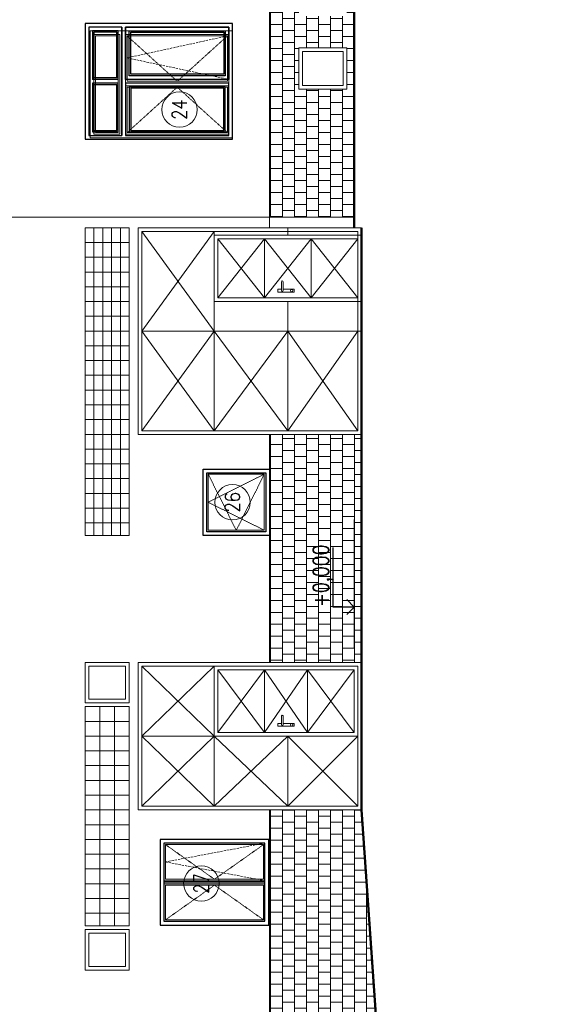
# Model space of a CAD drawing. Header units: millimetres. Extents: x -238874 to 551972, y -298952 to 658415.
# Tile 191 of 256: x 169288 to 176566, y 60025 to 73370. Entities that reach past the tile are written whole.
import ezdxf
from ezdxf.enums import TextEntityAlignment as Align

# ---------------------------------------------------------------- set-up
doc = ezdxf.new("R2010")
doc.units = ezdxf.units.MM
doc.header["$LTSCALE"] = 20
doc.linetypes.add('DASHED', pattern=[0.75, 0.5, -0.25])
doc.layers.add('00_HEDVIKA_DEMOLICE', color=2, linetype='Continuous', lineweight=30, transparency=0.3)
for name, color, linetype, lineweight in [('CKBUBLINY', 1, 'Continuous', 18), ('CKBUBLINY_POPIS', 3, 'Continuous', 25), ('CKOKNA', 30, 'Continuous', 18), ('CKTEXTY_MALE', 140, 'Continuous', 18), ('NOSNÉ', 8, 'Continuous', 50), ('PRUCHODY', 7, 'Continuous', 18)]:
    doc.layers.add(name, color=color, linetype=linetype, lineweight=lineweight)
doc.layers.add('CZ', color=255, linetype='Continuous')
doc.styles.get("Standard").update_dxf_attribs({"font": 'simplex.shx', "width": 0.8})
pattern_1 = [(90, (146681.69, 259028.03), (-162.56, 1e-14), []), (180, (146681.69, 259028.03), (-162.56, -81.28), [162.56, -162.56])]

# ---------------------------------------------------------------- blocks, each defined once
blk = doc.blocks.new('*U3610')
at = {"color": 0, "lineweight": -2}
for p, q in [((-900, 0), (-900, 900)), ((-900, 900), (0, 900)), ((-850, 850), (-50, 850)), ((-850, 490), (-850, 850)), ((-830, 830), (-70, 830)), ((-830, 510), (-830, 830)), ((-70, 830), (-70, 510)), ((-50, 850), (-50, 490)), ((0, 900), (0, 0)), ((-850, 410), (-850, 490)), ((-850, 50), (-850, 410)), ((-830, 390), (-830, 510)), ((-70, 510), (-70, 390)), ((-50, 490), (-50, 410)), ((-50, 410), (-50, 50)), ((-830, 70), (-830, 390)), ((-70, 390), (-70, 70)), ((0, 0), (-900, 0)), ((-50, 50), (-850, 50)), ((-70, 70), (-830, 70))]:
    blk.add_line(p, q, dxfattribs=at)
at = {"color": 0, "linetype": 'DASHED', "lineweight": -2}
for p, q in [((-450, 830), (-830, 70)), ((-70, 830), (-830, 450)), ((-70, 70), (-450, 830)), ((-830, 450), (-70, 70))]:
    blk.add_line(p, q, dxfattribs=at)
blk = doc.blocks.new('*U3508')
at = {"color": 0, "linetype": 'ByBlock', "lineweight": -2}
for p, q in [((1160, 1470), (0, 1470)), ((0, 1470), (0, 0)), ((1160, 0), (1160, 1470)), ((50, 1420), (50, 50)), ((560, 1420), (50, 1420)), ((70, 1400), (70, 1083)), ((295, 1400), (70, 1400)), ((315, 1400), (295, 1400)), ((540, 1400), (315, 1400)), ((540, 1083), (540, 1400)), ((600, 1420), (1110, 1420)), ((620, 1400), (845, 1400)), ((620, 1083), (620, 1400)), ((845, 1400), (865, 1400)), ((865, 1400), (1090, 1400)), ((1090, 1400), (1090, 1083)), ((1110, 1420), (1110, 50)), ((70, 1083), (70, 1063)), ((540, 1063), (540, 1083)), ((620, 1063), (620, 1083)), ((1090, 1083), (1090, 1063)), ((70, 1063), (70, 970)), ((70, 970), (70, 950)), ((70, 950), (70, 745)), ((540, 970), (540, 1063)), ((540, 950), (540, 970)), ((540, 745), (540, 950)), ((620, 970), (620, 1063)), ((620, 950), (620, 970)), ((620, 745), (620, 950)), ((1090, 1063), (1090, 970)), ((1090, 970), (1090, 950)), ((1090, 950), (1090, 745)), ((70, 745), (70, 725)), ((70, 725), (70, 520)), ((540, 725), (540, 745)), ((540, 520), (540, 725)), ((620, 725), (620, 745)), ((620, 520), (620, 725)), ((1090, 745), (1090, 725)), ((1090, 725), (1090, 520)), ((70, 520), (70, 500)), ((70, 500), (70, 408)), ((70, 408), (70, 388)), ((540, 500), (540, 520)), ((540, 408), (540, 500)), ((540, 388), (540, 408)), ((620, 500), (620, 520)), ((620, 408), (620, 500)), ((620, 388), (620, 408)), ((1090, 520), (1090, 500)), ((1090, 500), (1090, 408)), ((1090, 408), (1090, 388)), ((70, 388), (70, 70)), ((540, 70), (540, 388)), ((620, 70), (620, 388)), ((1090, 388), (1090, 70)), ((0, 0), (1160, 0)), ((50, 50), (560, 50)), ((70, 70), (295, 70)), ((295, 70), (315, 70)), ((315, 70), (540, 70)), ((1110, 50), (600, 50)), ((845, 70), (620, 70)), ((865, 70), (845, 70)), ((1090, 70), (865, 70))]:
    blk.add_line(p, q, dxfattribs=at)
at = {"color": 0, "linetype": 'DASHED', "lineweight": -2}
for p, q in [((540, 735), (70, 1400)), ((620, 735), (1090, 1400)), ((70, 70), (540, 735)), ((1090, 70), (620, 735))]:
    blk.add_line(p, q, dxfattribs=at)
at = {"color": 0, "linetype": 'ByBlock', "lineweight": -2, "ltscale": 10}
for p, q in [((560, 1420), (560, 50)), ((600, 1420), (600, 50))]:
    blk.add_line(p, q, dxfattribs=at)
blk = doc.blocks.new('*U3548')
at = {"color": 0, "linetype": 'ByBlock', "lineweight": -2}
for p, q in [((0, 1930), (0, 0)), ((1450, 1930), (0, 1930)), ((1450, 0), (1450, 1930)), ((50, 1450), (50, 50)), ((705, 1450), (50, 1450)), ((70, 1430), (70, 1105)), ((368, 1430), (70, 1430)), ((388, 1430), (368, 1430)), ((685, 1430), (388, 1430)), ((685, 1105), (685, 1430)), ((745, 1450), (1400, 1450)), ((765, 1430), (1063, 1430)), ((765, 1105), (765, 1430)), ((1063, 1430), (1083, 1430)), ((1083, 1430), (1380, 1430)), ((1380, 1430), (1380, 1105)), ((1400, 1450), (1400, 50)), ((70, 1105), (70, 1085)), ((70, 1085), (70, 990)), ((685, 1085), (685, 1105)), ((685, 990), (685, 1085)), ((765, 1085), (765, 1105)), ((765, 990), (765, 1085)), ((1380, 1105), (1380, 1085)), ((1380, 1085), (1380, 990)), ((70, 990), (70, 970)), ((70, 970), (70, 760)), ((685, 970), (685, 990)), ((685, 760), (685, 970)), ((765, 970), (765, 990)), ((765, 760), (765, 970)), ((1380, 990), (1380, 970)), ((1380, 970), (1380, 760)), ((70, 760), (70, 740)), ((70, 740), (70, 530)), ((685, 740), (685, 760)), ((685, 530), (685, 740)), ((765, 740), (765, 760)), ((765, 530), (765, 740)), ((1380, 760), (1380, 740)), ((1380, 740), (1380, 530)), ((70, 530), (70, 510)), ((70, 510), (70, 415)), ((70, 415), (70, 395)), ((685, 510), (685, 530)), ((685, 415), (685, 510)), ((685, 395), (685, 415)), ((765, 510), (765, 530)), ((765, 415), (765, 510)), ((765, 395), (765, 415)), ((1380, 530), (1380, 510)), ((1380, 510), (1380, 415)), ((1380, 415), (1380, 395)), ((70, 395), (70, 70)), ((685, 70), (685, 395)), ((765, 70), (765, 395)), ((1380, 395), (1380, 70)), ((0, 0), (1450, 0)), ((50, 50), (705, 50)), ((70, 70), (368, 70)), ((368, 70), (388, 70)), ((388, 70), (685, 70)), ((1400, 50), (745, 50)), ((1063, 70), (765, 70)), ((1083, 70), (1063, 70)), ((1380, 70), (1083, 70))]:
    blk.add_line(p, q, dxfattribs=at)
at = {"color": 0, "linetype": 'ByBlock', "lineweight": -2, "ltscale": 10}
for p, q in [((705, 1880), (745, 1880)), ((765, 1860), (685, 1860)), ((685, 1550), (765, 1550)), ((745, 1530), (705, 1530))]:
    blk.add_line(p, q, dxfattribs=at)
at = {"color": 0, "linetype": 'DASHED', "lineweight": -2}
for p, q in [((685, 750), (70, 1430)), ((765, 750), (1380, 1430)), ((70, 70), (685, 750)), ((1380, 70), (765, 750))]:
    blk.add_line(p, q, dxfattribs=at)
at = {"color": 0, "linetype": 'ByBlock', "lineweight": -2}
for points in [[(705, 1880), (50, 1880), (50, 1530), (705, 1530)], [(745, 1530), (1400, 1530), (1400, 1880), (745, 1880)], [(685, 1860), (70, 1860), (70, 1550), (685, 1550)], [(765, 1550), (1380, 1550), (1380, 1860), (765, 1860)]]:
    blk.add_lwpolyline(points, dxfattribs=at)
blk.add_lwpolyline([(705, 1450), (745, 1450), (745, 50), (705, 50)], close=True, dxfattribs=at)
blk = doc.blocks.new('CK_BUBBLE_1_0_0')
at = {"color": 0, "linetype": 'ByBlock', "lineweight": -2}
blk.add_circle((0, 0), 1, dxfattribs=at)

msp = doc.modelspace()

# ---------------------------------------------------------------- hatches: boundary and pattern name
at = {"layer": 'PRUCHODY'}
h = msp.add_hatch(dxfattribs=at)
h.set_pattern_fill('AR-B88,_O', color=256, scale=0.8, angle=90)
h.set_pattern_definition(pattern_1)
h.paths.add_polyline_path([(173824.982, 81290.047), (171808.971, 81290.047), (171855.785, 81247.217), (173737.963, 81247.217), (173737.963, 81177.217), (172674.982, 81177.217), (172674.982, 70692.03), (173824.982, 70692.03)])
h.paths.add_polyline_path([(173724.982, 74990.047), (173724.982, 74410.047), (173074.982, 74410.047), (173074.982, 74990.047)], flags=16)
h.paths.add_polyline_path([(173674.982, 74940.047), (173674.982, 74460.047), (173124.982, 74460.047), (173124.982, 74940.047)], flags=0)
h.paths.add_polyline_path([(173040.962, 76998.606), (173040.962, 76595.259, 0.06275549), (173090.962, 76601.803), (173090.962, 76992.062, 0.06275549)], flags=16)
h.paths.add_polyline_path([(173074.982, 77373.553), (173074.982, 77940.047), (173724.982, 77940.047), (173724.982, 77373.553)], flags=16)
h.paths.add_polyline_path([(173124.982, 77423.553), (173124.982, 77890.047), (173674.982, 77890.047), (173674.982, 77423.553)], flags=0)
h.paths.add_polyline_path([(173724.982, 73990.047), (173724.982, 73420.047), (173074.982, 73420.047), (173074.982, 73990.047)], flags=16)
h.paths.add_polyline_path([(173674.982, 73940.047), (173674.982, 73470.047), (173124.982, 73470.047), (173124.982, 73940.047)], flags=0)
h.paths.add_polyline_path([(173074.982, 78400.047), (173074.982, 78960.047), (173724.982, 78960.047), (173724.982, 78400.047)], flags=16)
h.paths.add_polyline_path([(173124.982, 78450.047), (173124.982, 78910.047), (173674.982, 78910.047), (173674.982, 78450.047)], flags=0)
h.paths.add_polyline_path([(173724.982, 72990.047), (173724.982, 72430.047), (173074.982, 72430.047), (173074.982, 72990.047)], flags=16)
h.paths.add_polyline_path([(173674.982, 72940.047), (173674.982, 72480.047), (173124.982, 72480.047), (173124.982, 72940.047)], flags=0)
h.paths.add_polyline_path([(173074.982, 79440.047), (173074.982, 79990.047), (173724.982, 79990.047), (173724.982, 79440.047)], flags=16)
h.paths.add_polyline_path([(173124.982, 79490.047), (173124.982, 79940.047), (173674.982, 79940.047), (173674.982, 79490.047)], flags=0)
h.paths.add_polyline_path([(173040.962, 80641.713), (173040.962, 80238.367, 0.06275549), (173090.962, 80244.91), (173090.962, 80635.169, 0.06275549)], flags=16)

# ---------------------------------------------------------------- linework, layer by layer
at = {"layer": '00_HEDVIKA_DEMOLICE'}
for p, q in [((170174.982, 73320.047), (170174.982, 71750.047)), ((170174.982, 73320.047), (170174.982, 71750.047)), ((170174.982, 73320.047), (170174.982, 71750.047)), ((172174.982, 73320.047), (170174.982, 73320.047)), ((170224.982, 73270.047), (170224.982, 71800.047)), ((170224.982, 73270.047), (170224.982, 71800.047)), ((170674.982, 73270.047), (170224.982, 73270.047)), ((170674.982, 73270.047), (170224.982, 73270.047)), ((170674.982, 73270.047), (170674.982, 71800.047)), ((170674.982, 71800.047), (170674.982, 73270.047)), ((170724.982, 72560.047), (170724.982, 73270.047)), ((170724.982, 73270.047), (170724.982, 72560.047)), ((172124.982, 73270.047), (170724.982, 73270.047)), ((170724.982, 73270.047), (172124.982, 73270.047)), ((172124.982, 72560.047), (172124.982, 73270.047)), ((172124.982, 73270.047), (172124.982, 72560.047)), ((172174.982, 71750.047), (172174.982, 73320.047)), ((170274.982, 73220.047), (170274.982, 72560.047)), ((170624.982, 73220.047), (170274.982, 73220.047)), ((170294.982, 73200.047), (170294.982, 72580.047)), ((170604.982, 73200.047), (170294.982, 73200.047)), ((170604.982, 72580.047), (170604.982, 73200.047)), ((170624.982, 72560.047), (170624.982, 73220.047)), ((170774.982, 72610.047), (170774.982, 73220.047)), ((170774.982, 73220.047), (172074.982, 73220.047)), ((170794.982, 72630.047), (170794.982, 73200.047)), ((170794.982, 73200.047), (172054.982, 73200.047)), ((172054.982, 73200.047), (172054.982, 72630.047)), ((172074.982, 73220.047), (172074.982, 72610.047)), ((172074.982, 72610.047), (170774.982, 72610.047)), ((172054.982, 72630.047), (170794.982, 72630.047)), ((170624.982, 72560.047), (170274.982, 72560.047)), ((170274.982, 72510.047), (170274.982, 71850.047)), ((170624.982, 72510.047), (170274.982, 72510.047)), ((170604.982, 72580.047), (170294.982, 72580.047)), ((170294.982, 72490.047), (170294.982, 71870.047)), ((170294.982, 72490.047), (170604.982, 72490.047)), ((170604.982, 71870.047), (170604.982, 72490.047)), ((170624.982, 71850.047), (170624.982, 72510.047)), ((172124.982, 72560.047), (170724.982, 72560.047)), ((172124.982, 72560.047), (170724.982, 72560.047)), ((170724.982, 72510.047), (170724.982, 71800.047)), ((172124.982, 72510.047), (170724.982, 72510.047)), ((172124.982, 71800.047), (172124.982, 72510.047)), ((170774.982, 72460.047), (170774.982, 71850.047)), ((172074.982, 72460.047), (170774.982, 72460.047)), ((170794.982, 72440.047), (170794.982, 71870.047)), ((172054.982, 72440.047), (170794.982, 72440.047)), ((172054.982, 71870.047), (172054.982, 72440.047)), ((172074.982, 71850.047), (172074.982, 72460.047)), ((170224.982, 71800.047), (170674.982, 71800.047)), ((170224.982, 71800.047), (170674.982, 71800.047)), ((170274.982, 71850.047), (170624.982, 71850.047)), ((170294.982, 71870.047), (170604.982, 71870.047)), ((170724.982, 71800.047), (172124.982, 71800.047)), ((170774.982, 71850.047), (172074.982, 71850.047)), ((170794.982, 71870.047), (172054.982, 71870.047)), ((170174.982, 71750.047), (172174.982, 71750.047)), ((172614.982, 61680.047), (171244.982, 61680.047))]:
    msp.add_line(p, q, dxfattribs=at)
for points in [[(172664.982, 61100.047), (172664.982, 62260.047), (171194.982, 62260.047), (171194.982, 61100.047)], [(172614.982, 61150.047), (172614.982, 62210.047), (171244.982, 62210.047), (171244.982, 61150.047)]]:
    msp.add_lwpolyline(points, close=True, dxfattribs=at)
at = {"layer": 'CKOKNA', "linetype": 'DASHED', "ltscale": 3}
for p, q in [((172614.982, 62210.047), (171264.982, 61955.047)), ((171264.982, 61955.047), (172614.982, 61700.047))]:
    msp.add_line(p, q, dxfattribs=at)
msp.add_lwpolyline([(172104.982, 73150.047), (170744.982, 72852.547), (172124.982, 72560.047)], dxfattribs=at)
at = {"layer": 'CZ', "color": 7}
for p, q in [((173540.007, 65410.047), (173540.007, 66214.972)), ((173824.982, 65410.047), (173540.007, 65410.047)), ((173824.982, 65410.047), (173722.809, 65510.554)), ((173824.982, 65410.047), (173722.809, 65309.54))]:
    msp.add_line(p, q, dxfattribs=at)
at = {"layer": 'NOSNÉ'}
for p, q in [((173824.982, 70550.047), (173824.982, 88149.992)), ((173924.982, 62660.047), (174134.982, 59660.047))]:
    msp.add_line(p, q, dxfattribs=at)
at = {"layer": 'PRUCHODY'}
for p, q in [((172674.982, 70550.047), (172674.982, 81177.217)), ((166161.125, 70692.03), (173824.982, 70692.03)), ((170774.982, 70550.047), (170174.982, 70550.047)), ((170944.982, 69150.047), (171924.982, 70500.047)), ((170944.982, 70500.047), (171924.982, 69150.047)), ((172924.982, 70450.047), (172924.982, 70550.047)), ((170774.982, 70350.047), (170174.982, 70350.047)), ((171974.982, 69600.047), (172607.982, 70400.047)), ((172607.982, 69600.047), (171974.982, 70400.047)), ((171974.982, 70400.047), (171974.982, 69600.047)), ((173874.982, 70400.047), (171974.982, 70400.047)), ((172607.982, 70400.047), (173241.982, 69600.047)), ((173241.982, 70400.047), (172607.982, 69600.047)), ((172607.982, 70400.047), (172607.982, 69600.047)), ((173241.982, 69600.047), (173874.982, 70400.047)), ((173874.982, 69600.047), (173241.982, 70400.047)), ((173241.982, 69600.047), (173241.982, 70400.047)), ((173874.982, 69600.047), (173874.982, 70400.047)), ((170774.982, 70150.047), (170174.982, 70150.047)), ((170774.982, 69950.047), (170174.982, 69950.047)), ((172838.962, 69697.772), (172838.962, 69818.705)), ((172859.922, 69818.705), (172859.922, 69818.705)), ((172859.922, 69697.772), (172859.922, 69818.705)), ((170774.982, 69750.047), (170174.982, 69750.047)), ((172838.962, 69717.772), (172789.441, 69717.772)), ((172789.441, 69677.772), (172789.441, 69717.772)), ((173009.441, 69677.772), (172789.441, 69677.772)), ((173009.441, 69717.772), (172859.922, 69717.772)), ((173009.441, 69677.772), (173009.441, 69717.772)), ((170774.982, 69550.047), (170174.982, 69550.047)), ((171974.982, 69600.047), (173874.982, 69600.047)), ((170774.982, 69350.047), (170174.982, 69350.047)), ((170774.982, 69150.047), (170174.982, 69150.047)), ((170944.982, 69150.047), (173924.982, 69150.047)), ((170774.982, 68950.047), (170174.982, 68950.047)), ((170774.982, 68750.047), (170174.982, 68750.047)), ((170774.982, 68550.047), (170174.982, 68550.047)), ((170774.982, 68350.047), (170174.982, 68350.047)), ((170774.982, 68150.047), (170174.982, 68150.047)), ((170774.982, 66750.047), (170174.982, 66750.047)), ((173824.982, 66597.114), (173824.982, 64848.189)), ((170774.982, 66550.047), (170174.982, 66550.047)), ((170774.982, 66380.047), (170174.982, 66380.047)), ((172674.982, 66380.047), (172674.982, 64660.047)), ((173924.982, 64660.047), (170894.982, 64660.047)), ((170894.982, 64660.047), (170894.982, 62660.047)), ((171924.982, 64610.047), (170944.982, 63660.047)), ((171924.982, 63660.047), (170944.982, 64610.047)), ((171924.982, 63660.047), (171924.982, 64610.047)), ((171974.982, 63708.819), (172607.982, 64560.047)), ((172607.982, 63708.819), (171974.982, 64560.047)), ((172607.982, 64560.047), (173190.754, 63708.819)), ((173190.754, 64560.047), (172607.982, 63708.819)), ((172607.982, 63708.819), (172607.982, 64560.047)), ((173190.754, 63708.819), (173823.754, 64560.047)), ((173823.754, 63708.819), (173190.754, 64560.047)), ((173190.754, 63708.819), (173190.754, 64560.047)), ((170774.982, 64060.047), (170174.982, 64060.047)), ((170174.982, 64060.047), (170174.982, 61090.047)), ((170374.982, 64060.047), (170374.982, 61090.047)), ((170574.982, 64060.047), (170574.982, 61090.047)), ((170774.982, 64060.047), (170774.982, 61090.047)), ((172838.962, 63813.433), (172838.962, 63934.366)), ((172859.922, 63934.366), (172859.922, 63934.366)), ((172859.922, 63813.433), (172859.922, 63934.366)), ((170774.982, 63860.047), (170174.982, 63860.047)), ((172838.962, 63833.433), (172789.441, 63833.433)), ((172789.441, 63793.433), (172789.441, 63833.433)), ((173009.441, 63793.433), (172789.441, 63793.433)), ((173009.441, 63833.433), (172859.922, 63833.433)), ((173009.441, 63793.433), (173009.441, 63833.433)), ((170774.982, 63660.047), (170174.982, 63660.047)), ((170944.982, 63660.047), (173874.982, 63660.047)), ((170944.982, 63660.047), (171924.982, 62710.047)), ((170944.982, 62710.047), (171924.982, 63660.047)), ((171924.982, 63660.047), (171924.982, 62710.047)), ((172924.982, 62710.047), (171924.982, 63660.047)), ((171924.982, 62710.047), (172924.982, 63660.047)), ((172924.982, 63660.047), (172924.982, 62710.047)), ((173874.982, 63660.047), (172924.982, 62710.047)), ((172924.982, 63660.047), (173874.982, 62710.047)), ((170774.982, 63460.047), (170174.982, 63460.047)), ((170774.982, 63260.047), (170174.982, 63260.047)), ((170774.982, 63060.047), (170174.982, 63060.047)), ((170774.982, 62860.047), (170174.982, 62860.047)), ((170774.982, 62660.047), (170174.982, 62660.047)), ((173924.982, 62660.047), (170894.982, 62660.047)), ((172674.982, 62660.047), (172674.982, 57780.047)), ((170774.982, 62460.047), (170174.982, 62460.047)), ((170774.982, 62260.047), (170174.982, 62260.047)), ((170774.982, 62060.047), (170174.982, 62060.047)), ((170774.982, 61860.047), (170174.982, 61860.047)), ((170774.982, 61660.047), (170174.982, 61660.047)), ((170774.982, 61460.047), (170174.982, 61460.047)), ((170774.982, 61260.047), (170174.982, 61260.047)), ((170774.982, 61090.047), (170174.982, 61090.047)), ((170174.982, 61040.047), (170174.982, 60490.047)), ((170774.982, 61040.047), (170774.982, 60490.047)), ((170774.982, 60490.047), (170174.982, 60490.047))]:
    msp.add_line(p, q, dxfattribs=at)
for points in [[(173724.982, 72430.047), (173724.982, 72990.047), (173074.982, 72990.047), (173074.982, 72430.047)], [(173674.982, 72480.047), (173674.982, 72940.047), (173124.982, 72940.047), (173124.982, 72480.047)], [(173924.982, 69550.047), (173924.982, 70450.047), (171924.982, 70450.047), (171924.982, 69550.047)], [(170774.982, 64110.047), (170774.982, 64660.047), (170174.982, 64660.047), (170174.982, 64110.047)], [(170774.982, 64110.047), (170774.982, 64660.047), (170174.982, 64660.047), (170174.982, 64110.047)], [(170724.982, 64160.047), (170724.982, 64610.047), (170224.982, 64610.047), (170224.982, 64160.047)], [(170894.982, 62660.047), (170894.982, 64660.047), (173924.982, 64660.047), (173924.982, 62660.047)], [(170944.982, 62710.047), (170944.982, 64610.047), (173874.982, 64610.047), (173874.982, 62710.047)], [(173823.754, 63708.819), (173823.754, 64560.047), (171974.982, 64560.047), (171974.982, 63708.819)], [(172664.982, 61100.047), (172664.982, 62260.047), (171194.982, 62260.047), (171194.982, 61100.047)], [(170774.982, 61040.047), (170774.982, 60490.047), (170174.982, 60490.047), (170174.982, 61040.047)], [(170774.982, 61040.047), (170774.982, 60490.047), (170174.982, 60490.047), (170174.982, 61040.047)], [(170724.982, 60990.047), (170724.982, 60540.047), (170224.982, 60540.047), (170224.982, 60990.047)]]:
    msp.add_lwpolyline(points, close=True, dxfattribs=at)
msp.add_lwpolyline([(173823.754, 63708.819), (173823.754, 64560.047), (171974.982, 64560.047), (171974.982, 63708.819)], dxfattribs=at)
for centre in [(172976.894, 69697.812), (172976.894, 63813.473)]:
    msp.add_circle(centre, 16.88, dxfattribs=at)
for centre, start, end in [((172849.442, 69818.705), 0, 180), ((172849.442, 69697.772), 180, 0), ((172849.442, 63934.366), 0, 180), ((172849.442, 63813.433), 180, 0)]:
    msp.add_arc(centre, 10.48, start, end, dxfattribs=at)

# ---------------------------------------------------------------- block references
at = {"layer": 'CKBUBLINY'}
ref = msp.add_blockref('CK_BUBBLE_1_0_0', (171455.631, 72151.829), dxfattribs=dict(at, xscale=240, yscale=240, zscale=240, rotation=90))
ref.add_attrib('NUM1', '24', dxfattribs={"layer": 'CKBUBLINY_POPIS', "height": 200, "rotation": 90, "width": 0.8, "flags": 8}).set_placement((171455.631, 72151.829), align=Align.MIDDLE_CENTER)
ref = msp.add_blockref('CK_BUBBLE_1_0_0', (171751.792, 61662.742, 90), dxfattribs=dict(at, xscale=240, yscale=240, zscale=240, rotation=90))
ref.add_attrib('NUM1', '27', dxfattribs={"layer": 'CKBUBLINY_POPIS', "height": 200, "rotation": 90, "width": 0.8, "flags": 8}).set_placement((171751.792, 61662.742, 90), align=Align.MIDDLE_CENTER)
at = {"layer": 'CKOKNA', "rotation": 90}
msp.add_blockref('*U3548', (172174.982, 71770.047), dxfattribs=at)

# ---------------------------------------------------------------- texts
at = {"layer": 'CKTEXTY_MALE', "insert": (84669.249, 67875.278), "char_height": 200, "width": 2401.21613, "attachment_point": 1, "bg_fill": 3, "box_fill_scale": 1.5, "bg_fill_color": 256, "bg_fill_transparency": 0}
msp.add_mtext('\\pi153.6;OCELOVÝ PŘEKLAD \\P\\pi603.12;3*IPE160-3810', dxfattribs=at)
at = {"layer": 'CZ', "color": 7, "insert": (173266.959, 65409.362), "char_height": 212.5, "width": 939.6, "attachment_point": 1, "rotation": 90}
msp.add_mtext('+0,000', dxfattribs=at)

# ---------------------------------------------------------------- next in the draw order: hatches: boundary and pattern name
at = {"layer": 'PRUCHODY'}
h = msp.add_hatch(dxfattribs=at)
h.set_pattern_fill('AR-B88,_O', color=256, scale=0.8, angle=90)
h.set_pattern_definition(pattern_1)
h.paths.add_polyline_path([(172674.982, 64660.047), (173924.982, 64660.047), (173924.982, 67750.047), (172674.982, 67750.047), (172674.982, 67280.047), (172674.982, 66380.047)])
h.paths.add_polyline_path([(173924.982, 62660.047), (172674.982, 62660.047), (172674.982, 59448.043), (173956.982, 59448.043), (173956.982, 59660.047), (174134.982, 59660.047)])
h.paths.add_polyline_path([(173422.982, 58670.047), (173600.982, 58670.047), (173600.982, 59000.047), (173778.982, 59000.047), (173778.982, 59330.047), (173956.982, 59330.047), (173956.982, 59398.043), (172674.982, 59398.043), (172674.982, 57780.047), (173064.982, 57780.047), (173064.982, 58010.047), (173243.982, 58010.047), (173243.982, 58340.047), (173422.982, 58340.047)])
h.paths.add_polyline_path([(173213.834, 65356.237), (173213.834, 66227.487), (173568.001, 66227.487), (173568.001, 65356.237)], flags=24)

# ---------------------------------------------------------------- next in the draw order: linework, layer by layer
at = {"layer": '00_HEDVIKA_DEMOLICE'}
for points in [[(171774.982, 66380.047), (171774.982, 67280.047), (172674.982, 67280.047), (172674.982, 66380.047)], [(171824.982, 66430.047), (171824.982, 67230.047), (172624.982, 67230.047), (172624.982, 66430.047)]]:
    msp.add_lwpolyline(points, close=True, dxfattribs=at)
at = {"layer": 'NOSNÉ'}
msp.add_line((173924.982, 70550.047), (173924.982, 62660.047), dxfattribs=at)
at = {"layer": 'PRUCHODY'}
for p, q in [((170174.982, 66380.047), (170174.982, 70550.047)), ((170174.982, 70550.047), (170174.982, 66380.047)), ((170294.982, 70550.047), (170294.982, 66380.047)), ((170414.982, 70550.047), (170414.982, 66380.047)), ((170534.982, 70550.047), (170534.982, 66380.047)), ((170654.982, 70550.047), (170654.982, 66380.047)), ((170774.982, 70550.047), (170774.982, 66380.047)), ((171924.982, 67800.047), (171924.982, 70500.047)), ((172924.982, 67800.047), (172924.982, 69550.047)), ((171924.982, 69150.047), (170944.982, 67800.047)), ((171924.982, 67800.047), (170944.982, 69150.047)), ((172924.982, 69150.047), (171924.982, 67800.047)), ((171924.982, 69150.047), (172924.982, 67800.047)), ((173874.982, 67800.047), (172924.982, 69150.047)), ((172924.982, 67800.047), (173874.982, 69150.047)), ((170774.982, 67950.047), (170174.982, 67950.047)), ((170774.982, 67750.047), (170174.982, 67750.047)), ((172674.982, 67280.047), (172674.982, 67750.047)), ((170774.982, 67550.047), (170174.982, 67550.047)), ((170774.982, 67350.047), (170174.982, 67350.047)), ((170774.982, 67150.047), (170174.982, 67150.047)), ((170774.982, 66950.047), (170174.982, 66950.047))]:
    msp.add_line(p, q, dxfattribs=at)
for points in [[(173924.982, 67750.047), (173924.982, 70550.047), (170894.982, 70550.047), (170894.982, 67750.047)], [(173874.982, 67800.047), (173874.982, 70500.047), (170944.982, 70500.047), (170944.982, 67800.047)]]:
    msp.add_lwpolyline(points, close=True, dxfattribs=at)

# ---------------------------------------------------------------- next in the draw order: block references
at = {"layer": 'CKBUBLINY'}
ref = msp.add_blockref('CK_BUBBLE_1_0_0', (172174.982, 66830.049, 90), dxfattribs=dict(at, xscale=240, yscale=240, zscale=240, rotation=90))
ref.add_attrib('NUM1', '26', dxfattribs={"layer": 'CKBUBLINY_POPIS', "height": 200, "rotation": 90, "width": 0.8, "flags": 8}).set_placement((172174.982, 66830.049, 90), align=Align.MIDDLE_CENTER)
at = {"layer": 'CKOKNA', "rotation": 90.00000000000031}
msp.add_blockref('*U3610', (172674.982, 67280.047), dxfattribs=at)

# ---------------------------------------------------------------- next in the draw order: texts
at = {"layer": 'CKTEXTY_MALE', "insert": (84669.249, 62976.356), "char_height": 200, "width": 2401.21613, "attachment_point": 1, "bg_fill": 3, "box_fill_scale": 1.5, "bg_fill_color": 256, "bg_fill_transparency": 0}
msp.add_mtext('\\pi153.6;OCELOVÝ PŘEKLAD \\P\\pi603.12;3*IPE160-3810', dxfattribs=at)

# ---------------------------------------------------------------- next in the draw order: block references
at = {"layer": 'CKOKNA', "rotation": 90}
msp.add_blockref('*U3508', (172664.982, 61100.047), dxfattribs=at)

doc.saveas('drawing.dxf')
